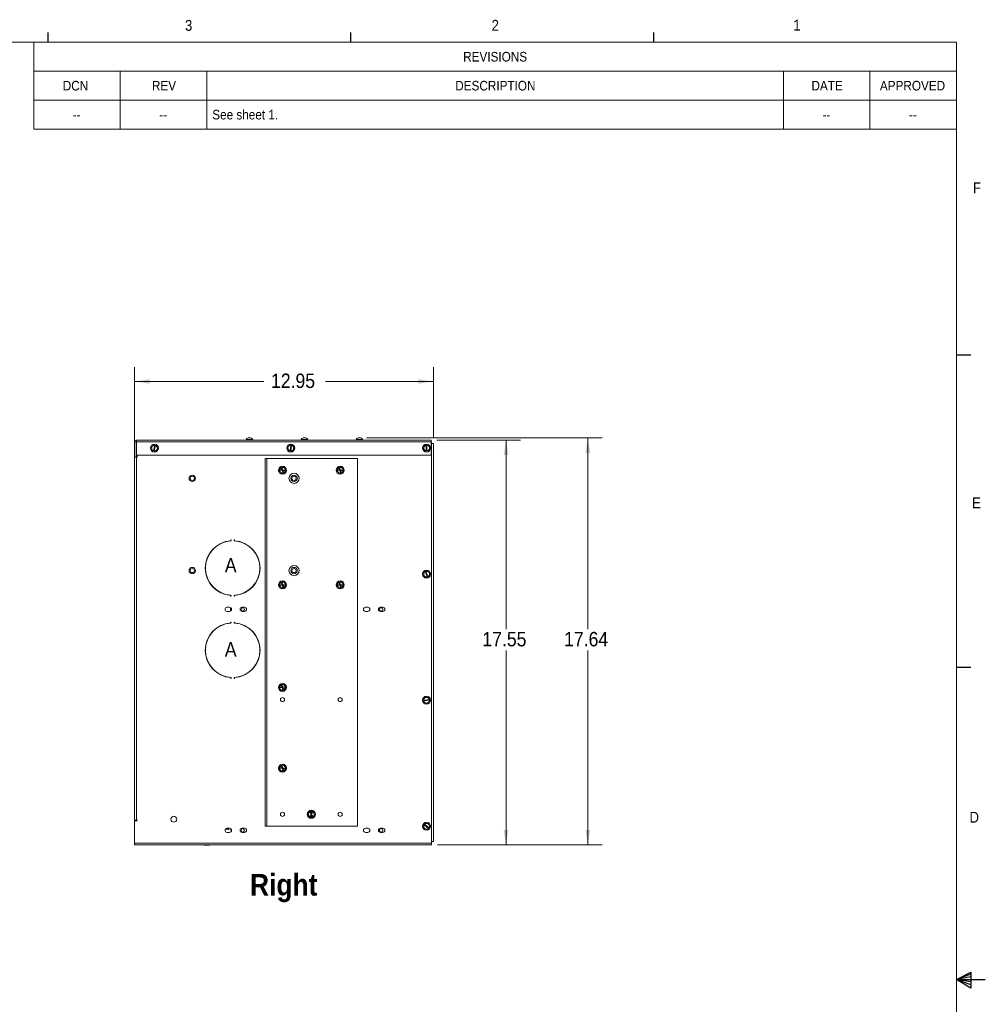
# Paper-space layout '2' of a CAD drawing. Header units: inches. Extents: x 1 to 109, y 1 to 85.
# Tile 66 of 66: x 67 to 109, y 42 to 84. Entities that reach past the tile are written whole.
import ezdxf

# ---------------------------------------------------------------- set-up
doc = ezdxf.new("R2010")
doc.units = ezdxf.units.IN
doc.header["$MEASUREMENT"] = 0
doc.layers.add('FORMAT', color=7, linetype='Continuous')
doc.styles.add('SLDTEXTSTYLE0', font='GOTHIC.TTF', dxfattribs={"width": 0.913})
doc.styles.add('SLDTEXTSTYLE1', font='GOTHICB.TTF', dxfattribs={"width": 0.913})
doc.dimstyles.new('SLDDIMSTYLE0', dxfattribs={"dimtxt": 0.625, "dimasz": 0.65, "dimexe": 0, "dimexo": 0.0625, "dimgap": 0.15625, "dimtad": 0, "dimtih": 1, "dimtoh": 1, "dimrnd": 1e-09, "dimzin": 12, "dimdsep": 46, "dimtxsty": 'SLDTEXTSTYLE0', "dimsah": 1, "dimcen": 0.09, "dimadec": 0, "dimazin": 3, "dimtfac": 1, "dimtofl": 0, "dimtmove": 0, "dimatfit": 3, "dimfxl": 1, "dimfrac": 2, "dimtolj": 1, "dimtzin": 12, "dimarcsym": 0})

# ---------------------------------------------------------------- blocks, each defined once
blk = doc.blocks.new('SW_TABLEANNOTATION_1')
at = {"color": 0, "linetype": 'Continuous', "lineweight": 0, "ltscale": 5}
for p, q in [((0, 0), (0, -3.765)), ((40, 0), (0, 0)), ((40, -3.765), (40, 0)), ((0, -1.255), (40, -1.255)), ((3.75, -1.255), (3.75, -2.51)), ((7.5, -1.255), (7.5, -2.51)), ((32.5, -1.255), (32.5, -2.51)), ((36.25, -1.255), (36.25, -2.51)), ((0, -2.51), (40, -2.51)), ((3.75, -2.51), (3.75, -3.765)), ((7.5, -2.51), (7.5, -3.765)), ((32.5, -2.51), (32.5, -3.765)), ((36.25, -2.51), (36.25, -3.765)), ((0, -3.765), (40, -3.765))]:
    blk.add_line(p, q, dxfattribs=at)
at = {"color": 0, "linetype": 'Continuous', "lineweight": 0, "ltscale": 5, "attachment_point": 1, "style": 'SLDTEXTSTYLE0'}
for s, insert, char_height in [('REVISIONS', (18.617, -0.423), 0.4167), ('DCN', (1.258, -1.678), 0.4167), ('REV', (5.125, -1.678), 0.4167), ('DESCRIPTION', (18.273, -1.678), 0.41667), ('DATE', (33.714, -1.678), 0.4167), ('APPROVED', (36.681, -1.678), 0.4167), (' See sheet 1.', (7.598, -2.933), 0.41667), ('--', (1.691, -2.933), 0.4167), ('--', (5.441, -2.933), 0.4167), ('--', (34.191, -2.933), 0.4167), ('--', (37.941, -2.933), 0.4167)]:
    blk.add_mtext(s, dxfattribs=dict(at, insert=insert, char_height=char_height))
blk = doc.blocks.new('_D_24')
at = {"color": 7, "linetype": 'Continuous', "lineweight": 0, "ltscale": 5}
for p, q in [((85.089, 66.062), (88.713, 66.062)), ((88.088, 66.062), (88.088, 57.858)), ((88.088, 48.512), (88.088, 56.947)), ((85.113, 48.512), (88.713, 48.512))]:
    blk.add_line(p, q, dxfattribs=at)
for points in [[(88.088, 66.062), (87.988, 65.412), (88.188, 65.412)], [(88.088, 48.512), (88.188, 49.162), (87.988, 49.162)]]:
    blk.add_solid(points, dxfattribs=at)
at = {"color": 7, "linetype": 'Continuous', "lineweight": 0, "ltscale": 5, "insert": (87.063, 57.745), "char_height": 0.625, "attachment_point": 1, "style": 'SLDTEXTSTYLE0'}
blk.add_mtext('17.55', dxfattribs=at)
blk = doc.blocks.new('_D_25')
at = {"color": 7, "linetype": 'Continuous', "lineweight": 0, "ltscale": 5}
for p, q in [((82.035, 66.152), (92.257, 66.152)), ((91.632, 66.152), (91.632, 57.858)), ((91.632, 48.512), (91.632, 56.947)), ((85.113, 48.512), (92.257, 48.512))]:
    blk.add_line(p, q, dxfattribs=at)
for points in [[(91.632, 66.152), (91.532, 65.502), (91.732, 65.502)], [(91.632, 48.512), (91.732, 49.162), (91.532, 49.162)]]:
    blk.add_solid(points, dxfattribs=at)
at = {"color": 7, "linetype": 'Continuous', "lineweight": 0, "ltscale": 5, "insert": (90.606, 57.745), "char_height": 0.625, "attachment_point": 1, "style": 'SLDTEXTSTYLE0'}
blk.add_mtext('17.64', dxfattribs=at)
blk = doc.blocks.new('_D_26')
at = {"color": 7, "linetype": 'Continuous', "lineweight": 0, "ltscale": 5}
for p, q in [((71.988, 65.567), (71.988, 69.224)), ((84.937, 66.153), (84.937, 69.224)), ((71.988, 68.599), (77.587, 68.599)), ((84.937, 68.599), (80.263, 68.599))]:
    blk.add_line(p, q, dxfattribs=at)
for points in [[(71.988, 68.599), (72.638, 68.499), (72.638, 68.699)], [(84.937, 68.599), (84.287, 68.699), (84.287, 68.499)]]:
    blk.add_solid(points, dxfattribs=at)
at = {"color": 7, "linetype": 'Continuous', "lineweight": 0, "ltscale": 5, "insert": (77.9, 68.941), "char_height": 0.625, "attachment_point": 1, "style": 'SLDTEXTSTYLE0'}
blk.add_mtext('12.95', dxfattribs=at)

psp = doc.layouts.new('2')

# ---------------------------------------------------------------- linework, layer by layer
at = {"color": 7, "linetype": 'Continuous', "lineweight": 15, "ltscale": 5}
for p, q in [((76.916, 66.152), (77.017, 66.152)), ((79.3, 66.152), (79.401, 66.152)), ((81.684, 66.152), (81.785, 66.152)), ((71.989, 65.982), (72.049, 65.982)), ((71.989, 65.982), (71.989, 65.317)), ((72.049, 65.982), (72.049, 65.317)), ((72.069, 66.062), (84.839, 66.062)), ((72.069, 66.059), (72.069, 66.062)), ((72.069, 65.982), (72.069, 66.059)), ((72.069, 65.402), (72.069, 65.982)), ((72.069, 65.982), (84.839, 65.982)), ((72.727, 65.679), (72.714, 65.727)), ((72.724, 65.765), (72.759, 65.8)), ((72.759, 65.8), (72.794, 65.835)), ((72.864, 65.836), (72.801, 65.596)), ((72.832, 65.845), (72.864, 65.837)), ((72.832, 65.588), (72.894, 65.828)), ((72.864, 65.836), (72.864, 65.837)), ((72.895, 65.829), (72.864, 65.837)), ((72.895, 65.829), (72.894, 65.828)), ((72.955, 65.793), (72.969, 65.745)), ((72.969, 65.745), (72.982, 65.698)), ((76.739, 66.062), (76.739, 66.062)), ((77.195, 66.062), (76.739, 66.062)), ((77.105, 66.079), (76.829, 66.079)), ((77.195, 66.062), (77.195, 66.062)), ((78.64, 65.665), (78.622, 65.71)), ((78.627, 65.749), (78.657, 65.788)), ((78.657, 65.788), (78.687, 65.828)), ((78.724, 65.843), (78.757, 65.838)), ((78.757, 65.837), (78.724, 65.591)), ((78.755, 65.587), (78.788, 65.833)), ((78.757, 65.837), (78.757, 65.838)), ((78.788, 65.834), (78.757, 65.838)), ((78.788, 65.834), (78.788, 65.833)), ((78.853, 65.805), (78.872, 65.759)), ((78.872, 65.759), (78.89, 65.714)), ((79.579, 66.062), (79.123, 66.062)), ((79.123, 66.062), (79.123, 66.062)), ((79.489, 66.079), (79.213, 66.079)), ((79.579, 66.062), (79.579, 66.062)), ((81.963, 66.062), (81.507, 66.062)), ((81.507, 66.062), (81.507, 66.062)), ((81.873, 66.079), (81.597, 66.079)), ((81.963, 66.062), (81.963, 66.062)), ((84.51, 65.73), (84.534, 65.773)), ((84.534, 65.773), (84.558, 65.816)), ((84.592, 65.836), (84.625, 65.837)), ((84.625, 65.836), (84.625, 65.837)), ((84.657, 65.837), (84.625, 65.837)), ((84.625, 65.836), (84.629, 65.588)), ((84.657, 65.837), (84.657, 65.836)), ((84.66, 65.588), (84.657, 65.836)), ((84.725, 65.819), (84.75, 65.776)), ((84.75, 65.776), (84.776, 65.734)), ((84.839, 66.062), (84.839, 65.982)), ((84.839, 66.003), (84.863, 66.003)), ((84.839, 66.002), (84.863, 66.002)), ((84.839, 65.982), (84.839, 65.402)), ((84.863, 66.003), (84.863, 66.002)), ((84.863, 66.002), (84.863, 48.592)), ((84.863, 65.913), (84.94, 65.913)), ((84.94, 65.913), (84.94, 48.663)), ((71.988, 49.582), (71.988, 65.317)), ((71.988, 65.317), (71.989, 65.317)), ((72.049, 65.317), (71.989, 65.317)), ((72.049, 65.317), (72.068, 65.317)), ((72.068, 65.317), (72.068, 49.582)), ((72.098, 65.317), (72.068, 65.317)), ((84.839, 65.402), (72.069, 65.402)), ((72.069, 65.317), (72.069, 65.377)), ((72.069, 65.377), (72.098, 65.377)), ((72.098, 65.317), (72.069, 65.317)), ((72.098, 65.402), (72.098, 65.317)), ((72.74, 65.631), (72.727, 65.679)), ((72.801, 65.595), (72.769, 65.604)), ((72.801, 65.595), (72.801, 65.596)), ((72.801, 65.595), (72.831, 65.587)), ((72.832, 65.588), (72.831, 65.587)), ((72.937, 65.624), (72.902, 65.589)), ((72.972, 65.659), (72.937, 65.624)), ((78.659, 65.619), (78.64, 65.665)), ((78.724, 65.59), (78.69, 65.595)), ((78.724, 65.59), (78.724, 65.591)), ((78.724, 65.59), (78.755, 65.586)), ((78.755, 65.587), (78.755, 65.586)), ((78.855, 65.636), (78.825, 65.597)), ((78.885, 65.675), (78.855, 65.636)), ((84.536, 65.648), (84.51, 65.69)), ((84.561, 65.606), (84.536, 65.648)), ((84.629, 65.587), (84.596, 65.586)), ((84.629, 65.587), (84.629, 65.588)), ((84.629, 65.587), (84.661, 65.587)), ((84.66, 65.588), (84.661, 65.587)), ((84.752, 65.651), (84.728, 65.608)), ((84.776, 65.694), (84.752, 65.651)), ((77.648, 65.262), (77.648, 49.332)), ((77.648, 65.262), (77.723, 65.262)), ((77.723, 65.262), (77.723, 49.332)), ((77.723, 65.262), (81.648, 65.262)), ((78.301, 64.845), (78.346, 64.866)), ((78.336, 64.861), (78.336, 64.862)), ((78.336, 64.861), (78.431, 64.631)), ((78.346, 64.866), (78.391, 64.886)), ((78.365, 64.874), (78.396, 64.886)), ((78.365, 64.874), (78.365, 64.873)), ((78.46, 64.643), (78.365, 64.873)), ((78.43, 64.882), (78.471, 64.854)), ((78.435, 64.881), (78.474, 64.851)), ((80.801, 64.845), (80.846, 64.866)), ((80.836, 64.861), (80.836, 64.862)), ((80.836, 64.861), (80.931, 64.631)), ((80.846, 64.866), (80.891, 64.886)), ((80.865, 64.874), (80.896, 64.886)), ((80.865, 64.874), (80.865, 64.873)), ((80.96, 64.643), (80.865, 64.873)), ((80.93, 64.882), (80.971, 64.854)), ((80.935, 64.881), (80.974, 64.851)), ((81.648, 65.262), (81.648, 49.332)), ((78.268, 64.72), (78.274, 64.768)), ((78.269, 64.715), (78.272, 64.749)), ((78.273, 64.748), (78.272, 64.749)), ((78.273, 64.748), (78.52, 64.725)), ((78.274, 64.768), (78.281, 64.817)), ((78.275, 64.78), (78.276, 64.78)), ((78.523, 64.756), (78.276, 64.78)), ((78.322, 64.653), (78.283, 64.683)), ((78.325, 64.65), (78.285, 64.679)), ((78.361, 64.623), (78.322, 64.653)), ((78.365, 64.622), (78.325, 64.65)), ((78.45, 64.638), (78.405, 64.618)), ((78.431, 64.631), (78.431, 64.631)), ((78.495, 64.659), (78.45, 64.638)), ((78.491, 64.655), (78.46, 64.642)), ((78.46, 64.643), (78.46, 64.642)), ((78.471, 64.854), (78.511, 64.825)), ((78.474, 64.851), (78.513, 64.821)), ((78.522, 64.736), (78.515, 64.687)), ((78.521, 64.724), (78.518, 64.691)), ((78.521, 64.724), (78.52, 64.725)), ((78.528, 64.785), (78.522, 64.736)), ((78.523, 64.756), (78.524, 64.756)), ((80.768, 64.72), (80.774, 64.768)), ((80.769, 64.715), (80.772, 64.749)), ((80.773, 64.748), (80.772, 64.749)), ((80.773, 64.748), (81.02, 64.725)), ((80.774, 64.768), (80.781, 64.817)), ((80.775, 64.78), (80.776, 64.78)), ((81.023, 64.756), (80.776, 64.78)), ((80.822, 64.653), (80.783, 64.683)), ((80.825, 64.65), (80.785, 64.679)), ((80.861, 64.623), (80.822, 64.653)), ((80.865, 64.622), (80.825, 64.65)), ((80.95, 64.638), (80.905, 64.618)), ((80.931, 64.631), (80.931, 64.631)), ((80.995, 64.659), (80.95, 64.638)), ((80.991, 64.655), (80.96, 64.642)), ((80.96, 64.643), (80.96, 64.642)), ((80.971, 64.854), (81.011, 64.825)), ((80.974, 64.851), (81.013, 64.821)), ((81.022, 64.736), (81.015, 64.687)), ((81.021, 64.724), (81.018, 64.691)), ((81.021, 64.724), (81.02, 64.725)), ((81.028, 64.785), (81.022, 64.736)), ((81.023, 64.756), (81.024, 64.756)), ((76.17, 61.731), (76.163, 61.731)), ((76.163, 61.731), (76.163, 61.707)), ((76.17, 61.707), (76.17, 61.731)), ((76.313, 61.731), (76.306, 61.731)), ((76.306, 61.731), (76.306, 61.707)), ((76.313, 61.707), (76.313, 61.731)), ((84.511, 60.221), (84.52, 60.27)), ((84.52, 60.27), (84.528, 60.319)), ((84.563, 60.153), (84.525, 60.184)), ((84.553, 60.349), (84.585, 60.361)), ((84.614, 60.372), (84.585, 60.361)), ((84.585, 60.36), (84.585, 60.361)), ((84.585, 60.36), (84.672, 60.127)), ((84.614, 60.372), (84.614, 60.371)), ((84.701, 60.138), (84.614, 60.371)), ((84.685, 60.377), (84.723, 60.345)), ((84.723, 60.345), (84.761, 60.314)), ((84.766, 60.228), (84.758, 60.18)), ((84.774, 60.277), (84.766, 60.228)), ((75.175, 59.999), (75.167, 59.999)), ((75.254, 59.86), (75.254, 59.847)), ((78.268, 59.75), (78.274, 59.798)), ((78.269, 59.745), (78.272, 59.779)), ((78.273, 59.778), (78.272, 59.779)), ((78.273, 59.778), (78.52, 59.755)), ((78.274, 59.798), (78.281, 59.847)), ((78.275, 59.81), (78.276, 59.81)), ((78.523, 59.786), (78.276, 59.81)), ((78.301, 59.875), (78.346, 59.896)), ((78.336, 59.891), (78.336, 59.892)), ((78.336, 59.891), (78.431, 59.661)), ((78.346, 59.896), (78.391, 59.916)), ((78.365, 59.904), (78.396, 59.916)), ((78.365, 59.904), (78.365, 59.903)), ((78.46, 59.673), (78.365, 59.903)), ((78.43, 59.912), (78.471, 59.884)), ((78.435, 59.911), (78.474, 59.881)), ((78.471, 59.884), (78.511, 59.855)), ((78.474, 59.881), (78.513, 59.851)), ((78.522, 59.766), (78.515, 59.717)), ((78.521, 59.754), (78.518, 59.721)), ((78.521, 59.754), (78.52, 59.755)), ((78.528, 59.815), (78.522, 59.766)), ((78.523, 59.786), (78.524, 59.786)), ((80.768, 59.75), (80.774, 59.798)), ((80.769, 59.745), (80.772, 59.779)), ((80.773, 59.778), (80.772, 59.779)), ((80.773, 59.778), (81.02, 59.755)), ((80.774, 59.798), (80.781, 59.847)), ((80.775, 59.81), (80.776, 59.81)), ((81.023, 59.786), (80.776, 59.81)), ((80.801, 59.875), (80.846, 59.896)), ((80.836, 59.891), (80.836, 59.892)), ((80.836, 59.891), (80.931, 59.661)), ((80.846, 59.896), (80.891, 59.916)), ((80.865, 59.904), (80.896, 59.916)), ((80.865, 59.904), (80.865, 59.903)), ((80.96, 59.673), (80.865, 59.903)), ((80.93, 59.912), (80.971, 59.884)), ((80.935, 59.911), (80.974, 59.881)), ((80.971, 59.884), (81.011, 59.855)), ((80.974, 59.881), (81.013, 59.851)), ((81.022, 59.766), (81.015, 59.717)), ((81.021, 59.754), (81.018, 59.721)), ((81.021, 59.754), (81.02, 59.755)), ((81.028, 59.815), (81.022, 59.766)), ((81.023, 59.786), (81.024, 59.786)), ((84.601, 60.121), (84.563, 60.153)), ((84.672, 60.126), (84.64, 60.115)), ((84.672, 60.126), (84.701, 60.137)), ((84.672, 60.126), (84.672, 60.127)), ((84.701, 60.138), (84.701, 60.137)), ((76.163, 59.318), (76.163, 59.294)), ((76.17, 59.294), (76.17, 59.318)), ((76.306, 59.318), (76.306, 59.294)), ((76.313, 59.294), (76.313, 59.318)), ((78.322, 59.683), (78.283, 59.713)), ((78.325, 59.68), (78.285, 59.709)), ((78.361, 59.653), (78.322, 59.683)), ((78.365, 59.652), (78.325, 59.68)), ((78.45, 59.668), (78.405, 59.648)), ((78.431, 59.661), (78.431, 59.661)), ((78.495, 59.689), (78.45, 59.668)), ((78.491, 59.685), (78.46, 59.672)), ((78.46, 59.673), (78.46, 59.672)), ((80.822, 59.683), (80.783, 59.713)), ((80.825, 59.68), (80.785, 59.709)), ((80.861, 59.653), (80.822, 59.683)), ((80.865, 59.652), (80.825, 59.68)), ((80.95, 59.668), (80.905, 59.648)), ((80.931, 59.661), (80.931, 59.661)), ((80.995, 59.689), (80.95, 59.668)), ((80.991, 59.685), (80.96, 59.672)), ((80.96, 59.673), (80.96, 59.672)), ((76.163, 59.294), (76.17, 59.294)), ((76.306, 59.294), (76.313, 59.294)), ((76.098, 58.811), (75.998, 58.811)), ((75.998, 58.631), (76.098, 58.631)), ((76.145, 58.798), (76.145, 58.645)), ((76.175, 58.676), (76.175, 58.767)), ((76.748, 58.811), (76.648, 58.811)), ((76.648, 58.631), (76.748, 58.631)), ((82.098, 58.811), (81.998, 58.811)), ((81.998, 58.631), (82.098, 58.631)), ((82.748, 58.811), (82.648, 58.811)), ((82.648, 58.631), (82.748, 58.631)), ((75.77, 58.036), (75.77, 58.044)), ((76.145, 58.136), (76.145, 58.129)), ((76.17, 58.171), (76.163, 58.171)), ((76.163, 58.171), (76.163, 58.147)), ((76.17, 58.147), (76.17, 58.171)), ((76.313, 58.171), (76.306, 58.171)), ((76.306, 58.171), (76.306, 58.147)), ((76.313, 58.147), (76.313, 58.171)), ((75.475, 57.853), (75.475, 57.862)), ((75.505, 57.878), (75.505, 57.887)), ((75.41, 56.101), (75.41, 56.111)), ((75.566, 55.973), (75.566, 55.982)), ((76.163, 55.758), (76.163, 55.734)), ((76.163, 55.734), (76.17, 55.734)), ((76.17, 55.734), (76.17, 55.758)), ((76.306, 55.758), (76.306, 55.734)), ((76.306, 55.734), (76.313, 55.734)), ((76.313, 55.734), (76.313, 55.758)), ((78.346, 55.456), (78.391, 55.476)), ((78.365, 55.464), (78.396, 55.476)), ((78.43, 55.472), (78.471, 55.444)), ((78.435, 55.471), (78.474, 55.441)), ((78.268, 55.31), (78.274, 55.358)), ((78.269, 55.305), (78.272, 55.339)), ((78.273, 55.338), (78.272, 55.339)), ((78.273, 55.338), (78.52, 55.315)), ((78.274, 55.358), (78.281, 55.407)), ((78.275, 55.37), (78.276, 55.37)), ((78.523, 55.346), (78.276, 55.37)), ((78.322, 55.243), (78.283, 55.273)), ((78.325, 55.24), (78.285, 55.269)), ((78.301, 55.435), (78.346, 55.456)), ((78.361, 55.213), (78.322, 55.243)), ((78.365, 55.212), (78.325, 55.24)), ((78.336, 55.451), (78.336, 55.452)), ((78.336, 55.451), (78.431, 55.221)), ((78.365, 55.464), (78.365, 55.463)), ((78.46, 55.233), (78.365, 55.463)), ((78.45, 55.228), (78.405, 55.208)), ((78.431, 55.221), (78.431, 55.221)), ((78.495, 55.249), (78.45, 55.228)), ((78.491, 55.245), (78.46, 55.232)), ((78.46, 55.233), (78.46, 55.232)), ((78.471, 55.444), (78.511, 55.415)), ((78.474, 55.441), (78.513, 55.411)), ((78.522, 55.326), (78.515, 55.277)), ((78.521, 55.314), (78.518, 55.281)), ((78.521, 55.314), (78.52, 55.315)), ((78.528, 55.375), (78.522, 55.326)), ((78.523, 55.346), (78.524, 55.346)), ((84.517, 54.787), (84.518, 54.787)), ((84.517, 54.787), (84.521, 54.756)), ((84.764, 54.816), (84.518, 54.787)), ((84.525, 54.723), (84.521, 54.756)), ((84.522, 54.756), (84.521, 54.756)), ((84.522, 54.756), (84.768, 54.785)), ((84.529, 54.857), (84.568, 54.886)), ((84.593, 54.671), (84.548, 54.691)), ((84.568, 54.886), (84.608, 54.916)), ((84.639, 54.652), (84.593, 54.671)), ((84.647, 54.92), (84.693, 54.901)), ((84.718, 54.686), (84.678, 54.656)), ((84.693, 54.901), (84.738, 54.881)), ((84.757, 54.715), (84.718, 54.686)), ((84.764, 54.816), (84.765, 54.816)), ((84.769, 54.785), (84.765, 54.816)), ((84.769, 54.785), (84.768, 54.785)), ((84.769, 54.785), (84.773, 54.751)), ((78.268, 51.81), (78.274, 51.858)), ((78.269, 51.805), (78.272, 51.839)), ((78.273, 51.838), (78.272, 51.839)), ((78.273, 51.838), (78.52, 51.815)), ((78.274, 51.858), (78.281, 51.907)), ((78.275, 51.87), (78.276, 51.87)), ((78.523, 51.846), (78.276, 51.87)), ((78.322, 51.743), (78.283, 51.773)), ((78.325, 51.74), (78.285, 51.769)), ((78.301, 51.935), (78.346, 51.956)), ((78.361, 51.713), (78.322, 51.743)), ((78.365, 51.712), (78.325, 51.74)), ((78.336, 51.951), (78.336, 51.952)), ((78.336, 51.951), (78.431, 51.721)), ((78.346, 51.956), (78.391, 51.976)), ((78.365, 51.964), (78.396, 51.976)), ((78.365, 51.964), (78.365, 51.963)), ((78.46, 51.733), (78.365, 51.963)), ((78.45, 51.728), (78.405, 51.708)), ((78.43, 51.972), (78.471, 51.944)), ((78.431, 51.721), (78.431, 51.721)), ((78.435, 51.971), (78.474, 51.941)), ((78.495, 51.749), (78.45, 51.728)), ((78.491, 51.745), (78.46, 51.732)), ((78.46, 51.733), (78.46, 51.732)), ((78.471, 51.944), (78.511, 51.915)), ((78.474, 51.941), (78.513, 51.911)), ((78.522, 51.826), (78.515, 51.777)), ((78.521, 51.814), (78.518, 51.781)), ((78.521, 51.814), (78.52, 51.815)), ((78.528, 51.875), (78.522, 51.826)), ((78.523, 51.846), (78.524, 51.846)), ((79.524, 49.895), (79.559, 49.93)), ((79.559, 49.93), (79.594, 49.965)), ((79.586, 49.951), (79.586, 49.952)), ((79.586, 49.951), (79.681, 49.721)), ((79.664, 49.966), (79.601, 49.726)), ((79.615, 49.964), (79.646, 49.976)), ((79.615, 49.964), (79.615, 49.963)), ((79.71, 49.733), (79.615, 49.963)), ((79.632, 49.975), (79.664, 49.967)), ((79.632, 49.718), (79.694, 49.958)), ((79.664, 49.966), (79.664, 49.967)), ((79.685, 49.971), (79.724, 49.941)), ((79.695, 49.959), (79.694, 49.958)), ((79.724, 49.941), (79.763, 49.911)), ((79.755, 49.923), (79.769, 49.875)), ((72.068, 49.582), (71.988, 49.582)), ((71.988, 48.592), (71.988, 49.552)), ((71.988, 49.552), (72.078, 49.552)), ((72.098, 49.582), (72.068, 49.582)), ((72.098, 49.572), (72.068, 49.572)), ((72.078, 49.552), (72.078, 49.552)), ((72.098, 49.552), (72.078, 49.552)), ((72.098, 49.582), (72.098, 49.552)), ((79.527, 49.809), (79.514, 49.857)), ((79.518, 49.81), (79.524, 49.858)), ((79.524, 49.858), (79.531, 49.907)), ((79.54, 49.761), (79.527, 49.809)), ((79.572, 49.743), (79.533, 49.773)), ((79.601, 49.725), (79.569, 49.734)), ((79.611, 49.713), (79.572, 49.743)), ((79.601, 49.725), (79.601, 49.726)), ((79.632, 49.718), (79.631, 49.717)), ((79.681, 49.721), (79.681, 49.721)), ((79.737, 49.754), (79.702, 49.719)), ((79.741, 49.745), (79.71, 49.732)), ((79.71, 49.733), (79.71, 49.732)), ((79.772, 49.789), (79.737, 49.754)), ((79.772, 49.826), (79.765, 49.777)), ((79.769, 49.875), (79.782, 49.828)), ((79.778, 49.875), (79.772, 49.826)), ((76.098, 49.236), (75.998, 49.236)), ((76.068, 49.181), (76.068, 49.164)), ((76.068, 49.164), (76.075, 49.164)), ((76.075, 49.164), (76.075, 49.181)), ((76.161, 49.181), (76.161, 49.164)), ((76.161, 49.164), (76.168, 49.164)), ((76.168, 49.164), (76.168, 49.181)), ((76.175, 49.101), (76.175, 49.192)), ((76.748, 49.236), (76.648, 49.236)), ((77.648, 49.332), (77.723, 49.332)), ((77.723, 49.332), (81.648, 49.332)), ((82.098, 49.236), (81.998, 49.236)), ((82.748, 49.236), (82.648, 49.236)), ((84.526, 49.279), (84.509, 49.325)), ((84.515, 49.364), (84.537, 49.39)), ((84.543, 49.233), (84.526, 49.279)), ((84.556, 49.415), (84.537, 49.39)), ((84.537, 49.39), (84.537, 49.39)), ((84.537, 49.39), (84.729, 49.232)), ((84.556, 49.415), (84.557, 49.414)), ((84.749, 49.256), (84.557, 49.414)), ((84.622, 49.2), (84.574, 49.208)), ((84.615, 49.454), (84.664, 49.446)), ((84.671, 49.192), (84.622, 49.2)), ((84.664, 49.446), (84.712, 49.438)), ((84.73, 49.232), (84.708, 49.205)), ((84.73, 49.232), (84.729, 49.232)), ((84.73, 49.232), (84.749, 49.256)), ((84.743, 49.413), (84.76, 49.367)), ((84.749, 49.256), (84.749, 49.256)), ((84.76, 49.367), (84.777, 49.321)), ((75.998, 49.056), (76.098, 49.056)), ((76.648, 49.056), (76.748, 49.056)), ((81.998, 49.056), (82.098, 49.056)), ((82.648, 49.056), (82.748, 49.056)), ((84.94, 48.663), (84.863, 48.663)), ((71.988, 48.592), (84.863, 48.592)), ((71.988, 48.512), (71.988, 48.592)), ((71.988, 48.512), (72.068, 48.512)), ((84.863, 48.512), (72.068, 48.512)), ((74.994, 48.512), (74.994, 48.51)), ((75.113, 48.51), (74.994, 48.51)), ((75.231, 48.51), (75.113, 48.51)), ((75.231, 48.51), (75.231, 48.512)), ((84.863, 48.592), (84.863, 48.512))]:
    psp.add_line(p, q, dxfattribs=at)
at = {"color": 8, "linetype": 'Continuous', "lineweight": 15, "ltscale": 5}
for p, q in [((75.535, 57.91), (75.535, 57.901)), ((72.068, 49.552), (72.068, 49.572))]:
    psp.add_line(p, q, dxfattribs=at)
at = {"color": 7, "linetype": 'Continuous', "lineweight": 15, "ltscale": 5, "flags": 128}
for points in [[(72.069, 65.317), (72.053, 65.319), (72.049, 65.32)], [(75.929, 49.205), (75.975, 49.198), (76.058, 49.191)], [(76.059, 49.198), (75.976, 49.205), (75.935, 49.211)]]:
    psp.add_lwpolyline(points, dxfattribs=at)
at = {"color": 7, "linetype": 'Continuous', "lineweight": 15, "ltscale": 25}
for centre, radius in [((72.848, 65.712), 0.174), ((78.756, 65.712), 0.174), ((84.643, 65.712), 0.174), ((78.398, 64.752), 0.174), ((80.898, 64.752), 0.174), ((74.488, 64.402), 0.14), ((74.488, 64.402), 0.0885), ((78.898, 64.402), 0.22), ((78.898, 64.402), 0.14), ((78.898, 64.402), 0.0885), ((78.898, 60.402), 0.22), ((74.488, 60.402), 0.14), ((74.488, 60.402), 0.0885), ((78.898, 60.402), 0.14), ((78.898, 60.402), 0.0885), ((84.643, 60.249), 0.174), ((78.398, 59.782), 0.174), ((80.898, 59.782), 0.174), ((76.675, 58.722), 0.0738), ((82.675, 58.722), 0.0738), ((78.398, 55.342), 0.174), ((78.398, 54.812), 0.0885), ((80.898, 54.812), 0.0885), ((84.643, 54.786), 0.174), ((78.398, 51.842), 0.174), ((78.398, 49.842), 0.0885), ((79.648, 49.842), 0.174), ((80.898, 49.842), 0.0885), ((73.688, 49.627), 0.128), ((84.643, 49.323), 0.174), ((76.675, 49.147), 0.0738), ((82.675, 49.147), 0.0738)]:
    psp.add_circle(centre, radius, dxfattribs=at)
for centre, radius, start, end in [((76.916, 66.063), 0.0888, 90, 169.908), ((77.017, 66.063), 0.0888, 10.092, 90), ((79.3, 66.063), 0.0888, 90, 169.908), ((79.401, 66.063), 0.0888, 10.092, 90), ((81.684, 66.063), 0.0888, 90, 169.908), ((81.785, 66.063), 0.0888, 10.092, 90), ((72.069, 65.982), 0.0798, 90, 180), ((72.069, 65.982), 0.02, 90, 180), ((72.848, 65.712), 0.134, 156.8989, 173.7897), ((72.848, 65.712), 0.125, 135.3443, 195.3443), ((72.848, 65.712), 0.125, 82.5251, 135.3443), ((72.848, 65.712), 0.134, 96.8989, 113.7897), ((72.848, 65.712), 0.125, 15.3443, 68.1636), ((72.848, 65.712), 0.134, 36.8989, 53.7897), ((72.848, 65.712), 0.125, 315.3443, 15.3443), ((76.809, 66.082), 0.0202, 270, 349.908), ((77.125, 66.082), 0.0202, 190.092, 270), ((78.756, 65.712), 0.134, 163.861, 180.7518), ((78.756, 65.712), 0.125, 142.3064, 202.3064), ((78.756, 65.712), 0.125, 89.4872, 142.3064), ((78.756, 65.712), 0.134, 103.861, 120.7518), ((78.756, 65.712), 0.125, 22.3064, 75.1257), ((78.756, 65.712), 0.134, 43.861, 60.7518), ((78.756, 65.712), 0.125, 322.3064, 22.3064), ((78.756, 65.712), 0.134, 343.861, 0.7518), ((79.193, 66.082), 0.0202, 270, 349.908), ((79.509, 66.082), 0.0202, 190.092, 270), ((81.577, 66.082), 0.0202, 270, 349.908), ((81.893, 66.082), 0.0202, 190.092, 270), ((84.643, 65.712), 0.134, 172.434, 189.3248), ((84.643, 65.712), 0.125, 150.8794, 210.8794), ((84.643, 65.712), 0.125, 98.0601, 150.8794), ((84.643, 65.712), 0.134, 112.434, 129.3248), ((84.643, 65.712), 0.125, 30.8794, 83.6986), ((84.643, 65.712), 0.134, 52.434, 69.3248), ((84.643, 65.712), 0.125, 330.8794, 30.8794), ((84.643, 65.712), 0.134, 352.434, 9.3248), ((72.069, 65.397), 0.02, 180, 270), ((72.848, 65.712), 0.125, 195.3443, 248.1636), ((72.848, 65.712), 0.134, 216.8989, 233.7897), ((72.848, 65.712), 0.125, 262.5251, 315.3443), ((72.848, 65.712), 0.134, 276.8989, 293.7897), ((72.848, 65.712), 0.134, 336.8989, 353.7897), ((78.756, 65.712), 0.125, 202.3064, 255.1257), ((78.756, 65.712), 0.134, 223.861, 240.7518), ((78.756, 65.712), 0.125, 269.4872, 322.3064), ((78.756, 65.712), 0.134, 283.861, 300.7518), ((84.643, 65.712), 0.125, 210.8794, 263.6986), ((84.643, 65.712), 0.134, 232.434, 249.3248), ((84.643, 65.712), 0.125, 278.0601, 330.8794), ((84.643, 65.712), 0.134, 292.434, 309.3248), ((78.398, 64.752), 0.125, 119.629, 172.4483), ((78.398, 64.752), 0.125, 114.4585, 167.2777), ((78.398, 64.752), 0.125, 54.4585, 114.4585), ((78.398, 64.752), 0.125, 52.4483, 105.2675), ((78.398, 64.752), 0.134, 76.0131, 92.9039), ((78.398, 64.752), 0.134, 74.0029, 90.8937), ((80.898, 64.752), 0.125, 119.629, 172.4483), ((80.898, 64.752), 0.125, 114.4585, 167.2777), ((80.898, 64.752), 0.125, 54.4585, 114.4585), ((80.898, 64.752), 0.125, 52.4483, 105.2675), ((80.898, 64.752), 0.134, 76.0131, 92.9039), ((80.898, 64.752), 0.134, 74.0029, 90.8937), ((78.398, 64.752), 0.134, 194.0029, 210.8937), ((78.398, 64.752), 0.134, 196.0131, 212.9039), ((78.398, 64.752), 0.125, 172.4483, 232.4483), ((78.398, 64.752), 0.125, 181.6392, 234.4585), ((78.398, 64.752), 0.134, 136.0131, 152.9039), ((78.398, 64.752), 0.134, 134.0029, 150.8937), ((78.398, 64.752), 0.125, 232.4483, 285.2675), ((78.398, 64.752), 0.125, 234.4585, 294.4585), ((78.398, 64.752), 0.134, 254.0029, 270.8937), ((78.398, 64.752), 0.134, 256.0131, 272.9039), ((78.398, 64.752), 0.125, 294.4585, 347.2777), ((78.398, 64.752), 0.125, 299.629, 352.4483), ((78.398, 64.752), 0.125, 1.6392, 54.4585), ((78.398, 64.752), 0.125, 352.4483, 52.4483), ((78.398, 64.752), 0.134, 314.0029, 330.8937), ((78.398, 64.752), 0.134, 316.0131, 332.9039), ((78.398, 64.752), 0.134, 16.0131, 32.9039), ((78.398, 64.752), 0.134, 14.0029, 30.8937), ((80.898, 64.752), 0.134, 194.0029, 210.8937), ((80.898, 64.752), 0.134, 196.0131, 212.9039), ((80.898, 64.752), 0.125, 172.4483, 232.4483), ((80.898, 64.752), 0.125, 181.6392, 234.4585), ((80.898, 64.752), 0.134, 136.0131, 152.9039), ((80.898, 64.752), 0.134, 134.0029, 150.8937), ((80.898, 64.752), 0.125, 232.4483, 285.2675), ((80.898, 64.752), 0.125, 234.4585, 294.4585), ((80.898, 64.752), 0.134, 254.0029, 270.8937), ((80.898, 64.752), 0.134, 256.0131, 272.9039), ((80.898, 64.752), 0.125, 294.4585, 347.2777), ((80.898, 64.752), 0.125, 299.629, 352.4483), ((80.898, 64.752), 0.125, 1.6392, 54.4585), ((80.898, 64.752), 0.125, 352.4483, 52.4483), ((80.898, 64.752), 0.134, 314.0029, 330.8937), ((80.898, 64.752), 0.134, 316.0131, 332.9039), ((80.898, 64.752), 0.134, 16.0131, 32.9039), ((80.898, 64.752), 0.134, 14.0029, 30.8937), ((76.238, 60.512), 1.188, 94.0703, 265.9297), ((76.238, 60.512), 1.181, 94.0703, 265.9297), ((76.153, 61.707), 0.01, 274.0703, 0), ((76.153, 61.707), 0.017, 274.0703, 0), ((76.323, 61.707), 0.017, 180, 265.9297), ((76.323, 61.707), 0.01, 180, 265.9297), ((76.238, 60.512), 1.188, 274.0703, 85.9297), ((76.238, 60.512), 1.181, 274.0703, 85.9297), ((84.643, 60.249), 0.134, 191.9702, 208.8609), ((84.643, 60.249), 0.125, 170.4155, 230.4155), ((84.643, 60.249), 0.125, 117.5963, 170.4155), ((84.643, 60.249), 0.134, 131.9702, 148.8609), ((84.643, 60.249), 0.125, 50.4155, 103.2348), ((84.643, 60.249), 0.134, 71.9702, 88.8609), ((84.643, 60.249), 0.125, 297.5963, 350.4155), ((84.643, 60.249), 0.125, 350.4155, 50.4155), ((84.643, 60.249), 0.134, 311.9702, 328.8609), ((84.643, 60.249), 0.134, 11.9702, 28.8609), ((78.398, 59.782), 0.134, 194.0029, 210.8937), ((78.398, 59.782), 0.134, 196.0131, 212.9039), ((78.398, 59.782), 0.125, 172.4483, 232.4483), ((78.398, 59.782), 0.125, 181.6392, 234.4585), ((78.398, 59.782), 0.125, 119.629, 172.4483), ((78.398, 59.782), 0.125, 114.4585, 167.2777), ((78.398, 59.782), 0.134, 136.0131, 152.9039), ((78.398, 59.782), 0.134, 134.0029, 150.8937), ((78.398, 59.782), 0.125, 54.4585, 114.4585), ((78.398, 59.782), 0.125, 52.4483, 105.2675), ((78.398, 59.782), 0.134, 76.0131, 92.9039), ((78.398, 59.782), 0.134, 74.0029, 90.8937), ((78.398, 59.782), 0.125, 294.4585, 347.2777), ((78.398, 59.782), 0.125, 299.629, 352.4483), ((78.398, 59.782), 0.125, 1.6392, 54.4585), ((78.398, 59.782), 0.125, 352.4483, 52.4483), ((78.398, 59.782), 0.134, 16.0131, 32.9039), ((78.398, 59.782), 0.134, 14.0029, 30.8937), ((80.898, 59.782), 0.134, 194.0029, 210.8937), ((80.898, 59.782), 0.134, 196.0131, 212.9039), ((80.898, 59.782), 0.125, 172.4483, 232.4483), ((80.898, 59.782), 0.125, 181.6392, 234.4585), ((80.898, 59.782), 0.125, 119.629, 172.4483), ((80.898, 59.782), 0.125, 114.4585, 167.2777), ((80.898, 59.782), 0.134, 136.0131, 152.9039), ((80.898, 59.782), 0.134, 134.0029, 150.8937), ((80.898, 59.782), 0.125, 54.4585, 114.4585), ((80.898, 59.782), 0.125, 52.4483, 105.2675), ((80.898, 59.782), 0.134, 76.0131, 92.9039), ((80.898, 59.782), 0.134, 74.0029, 90.8937), ((80.898, 59.782), 0.125, 294.4585, 347.2777), ((80.898, 59.782), 0.125, 299.629, 352.4483), ((80.898, 59.782), 0.125, 1.6392, 54.4585), ((80.898, 59.782), 0.125, 352.4483, 52.4483), ((80.898, 59.782), 0.134, 16.0131, 32.9039), ((80.898, 59.782), 0.134, 14.0029, 30.8937), ((84.643, 60.249), 0.125, 230.4155, 283.2348), ((84.643, 60.249), 0.134, 251.9702, 268.8609), ((76.153, 59.318), 0.017, 0, 85.9297), ((76.153, 59.318), 0.01, 0, 85.9297), ((76.323, 59.318), 0.017, 94.0703, 180), ((76.323, 59.318), 0.01, 94.0703, 180), ((78.398, 59.782), 0.125, 232.4483, 285.2675), ((78.398, 59.782), 0.125, 234.4585, 294.4585), ((78.398, 59.782), 0.134, 254.0029, 270.8937), ((78.398, 59.782), 0.134, 256.0131, 272.9039), ((78.398, 59.782), 0.134, 314.0029, 330.8937), ((78.398, 59.782), 0.134, 316.0131, 332.9039), ((80.898, 59.782), 0.125, 232.4483, 285.2675), ((80.898, 59.782), 0.125, 234.4585, 294.4585), ((80.898, 59.782), 0.134, 254.0029, 270.8937), ((80.898, 59.782), 0.134, 256.0131, 272.9039), ((80.898, 59.782), 0.134, 314.0029, 330.8937), ((80.898, 59.782), 0.134, 316.0131, 332.9039), ((75.998, 58.721), 0.09, 90, 270), ((76.098, 58.721), 0.09, 270, 90), ((76.648, 58.721), 0.09, 90, 270), ((76.748, 58.721), 0.09, 270, 90), ((81.998, 58.721), 0.09, 90, 270), ((82.098, 58.721), 0.09, 270, 90), ((82.648, 58.721), 0.09, 90, 270), ((82.748, 58.721), 0.09, 270, 90), ((76.238, 56.952), 1.188, 94.0703, 265.9297), ((76.238, 56.952), 1.181, 94.0703, 265.9297), ((76.153, 58.147), 0.01, 274.0703, 0), ((76.153, 58.147), 0.017, 274.0703, 0), ((76.323, 58.147), 0.017, 180, 265.9297), ((76.323, 58.147), 0.01, 180, 265.9297), ((76.238, 56.952), 1.188, 274.0703, 85.9297), ((76.238, 56.952), 1.181, 274.0703, 85.9297), ((76.153, 55.758), 0.017, 0, 85.9297), ((76.153, 55.758), 0.01, 0, 85.9297), ((76.323, 55.758), 0.017, 94.0703, 180), ((76.323, 55.758), 0.01, 94.0703, 180), ((78.398, 55.342), 0.134, 76.0131, 92.9039), ((78.398, 55.342), 0.134, 74.0029, 90.8937), ((78.398, 55.342), 0.134, 194.0029, 210.8937), ((78.398, 55.342), 0.134, 196.0131, 212.9039), ((78.398, 55.342), 0.125, 172.4483, 232.4483), ((78.398, 55.342), 0.125, 181.6392, 234.4585), ((78.398, 55.342), 0.125, 119.629, 172.4483), ((78.398, 55.342), 0.125, 114.4585, 167.2777), ((78.398, 55.342), 0.134, 136.0131, 152.9039), ((78.398, 55.342), 0.134, 134.0029, 150.8937), ((78.398, 55.342), 0.125, 232.4483, 285.2675), ((78.398, 55.342), 0.125, 234.4585, 294.4585), ((78.398, 55.342), 0.125, 54.4585, 114.4585), ((78.398, 55.342), 0.134, 254.0029, 270.8937), ((78.398, 55.342), 0.125, 52.4483, 105.2675), ((78.398, 55.342), 0.134, 256.0131, 272.9039), ((78.398, 55.342), 0.125, 294.4585, 347.2777), ((78.398, 55.342), 0.125, 299.629, 352.4483), ((78.398, 55.342), 0.125, 1.6392, 54.4585), ((78.398, 55.342), 0.125, 352.4483, 52.4483), ((78.398, 55.342), 0.134, 314.0029, 330.8937), ((78.398, 55.342), 0.134, 316.0131, 332.9039), ((78.398, 55.342), 0.134, 16.0131, 32.9039), ((78.398, 55.342), 0.134, 14.0029, 30.8937), ((84.643, 54.786), 0.134, 148.2054, 165.0962), ((84.643, 54.786), 0.125, 126.6508, 179.4701), ((84.643, 54.786), 0.125, 193.8316, 246.6508), ((84.643, 54.786), 0.134, 208.2054, 225.0962), ((84.643, 54.786), 0.125, 66.6508, 126.6508), ((84.643, 54.786), 0.125, 246.6508, 306.6508), ((84.643, 54.786), 0.134, 88.2054, 105.0962), ((84.643, 54.786), 0.134, 268.2054, 285.0962), ((84.643, 54.786), 0.125, 13.8316, 66.6508), ((84.643, 54.786), 0.125, 306.6508, 359.4701), ((84.643, 54.786), 0.134, 28.2054, 45.0962), ((84.643, 54.786), 0.134, 328.2054, 345.0962), ((78.398, 51.842), 0.134, 194.0029, 210.8937), ((78.398, 51.842), 0.134, 196.0131, 212.9039), ((78.398, 51.842), 0.125, 172.4483, 232.4483), ((78.398, 51.842), 0.125, 181.6392, 234.4585), ((78.398, 51.842), 0.125, 119.629, 172.4483), ((78.398, 51.842), 0.125, 114.4585, 167.2777), ((78.398, 51.842), 0.134, 136.0131, 152.9039), ((78.398, 51.842), 0.134, 134.0029, 150.8937), ((78.398, 51.842), 0.125, 232.4483, 285.2675), ((78.398, 51.842), 0.125, 234.4585, 294.4585), ((78.398, 51.842), 0.125, 54.4585, 114.4585), ((78.398, 51.842), 0.134, 254.0029, 270.8937), ((78.398, 51.842), 0.125, 52.4483, 105.2675), ((78.398, 51.842), 0.134, 256.0131, 272.9039), ((78.398, 51.842), 0.134, 76.0131, 92.9039), ((78.398, 51.842), 0.134, 74.0029, 90.8937), ((78.398, 51.842), 0.125, 294.4585, 347.2777), ((78.398, 51.842), 0.125, 299.629, 352.4483), ((78.398, 51.842), 0.125, 1.6392, 54.4585), ((78.398, 51.842), 0.125, 352.4483, 52.4483), ((78.398, 51.842), 0.134, 314.0029, 330.8937), ((78.398, 51.842), 0.134, 316.0131, 332.9039), ((78.398, 51.842), 0.134, 16.0131, 32.9039), ((78.398, 51.842), 0.134, 14.0029, 30.8937), ((79.648, 49.842), 0.125, 135.3443, 195.3443), ((79.648, 49.842), 0.125, 119.629, 172.4483), ((79.648, 49.842), 0.134, 134.0029, 150.8937), ((79.648, 49.842), 0.125, 82.5251, 135.3443), ((79.648, 49.842), 0.134, 96.8989, 113.7897), ((79.648, 49.842), 0.125, 52.4483, 105.2675), ((79.648, 49.842), 0.134, 74.0029, 90.8937), ((79.648, 49.842), 0.125, 15.3443, 68.1636), ((79.648, 49.842), 0.125, 352.4483, 52.4483), ((79.648, 49.842), 0.134, 36.8989, 53.7897), ((72.068, 49.492), 0.0798, 90, 131.2465), ((79.648, 49.842), 0.134, 156.8989, 173.7897), ((79.648, 49.842), 0.134, 194.0029, 210.8937), ((79.648, 49.842), 0.125, 172.4483, 232.4483), ((79.648, 49.842), 0.125, 195.3443, 248.1636), ((79.648, 49.842), 0.134, 216.8989, 233.7897), ((79.648, 49.842), 0.125, 232.4483, 285.2675), ((79.648, 49.842), 0.134, 254.0029, 270.8937), ((79.648, 49.842), 0.125, 262.5251, 315.3443), ((79.648, 49.842), 0.134, 276.8989, 293.7897), ((79.648, 49.842), 0.125, 299.629, 352.4483), ((79.648, 49.842), 0.125, 315.3443, 15.3443), ((79.648, 49.842), 0.134, 314.0029, 330.8937), ((79.648, 49.842), 0.134, 14.0029, 30.8937), ((79.648, 49.842), 0.134, 336.8989, 353.7897), ((75.998, 49.146), 0.09, 90, 270), ((76.058, 49.181), 0.01, 0, 87.128), ((76.058, 49.181), 0.017, 0, 87.128), ((76.098, 49.146), 0.09, 270, 90), ((76.178, 49.181), 0.017, 109.8347, 180), ((76.178, 49.181), 0.01, 105.6643, 180), ((76.648, 49.146), 0.09, 90, 270), ((76.748, 49.146), 0.09, 270, 90), ((81.998, 49.146), 0.09, 90, 270), ((82.098, 49.146), 0.09, 270, 90), ((82.648, 49.146), 0.09, 90, 270), ((82.748, 49.146), 0.09, 270, 90), ((84.643, 49.323), 0.134, 162.0813, 178.972), ((84.643, 49.323), 0.125, 147.7074, 200.5267), ((84.643, 49.323), 0.125, 200.5267, 260.5267), ((84.643, 49.323), 0.134, 222.0813, 238.972), ((84.643, 49.323), 0.125, 80.5267, 133.3459), ((84.643, 49.323), 0.134, 102.0813, 118.972), ((84.643, 49.323), 0.125, 260.5267, 313.3459), ((84.643, 49.323), 0.125, 20.5267, 80.5267), ((84.643, 49.323), 0.134, 282.0813, 298.972), ((84.643, 49.323), 0.134, 42.0813, 58.972), ((84.643, 49.323), 0.125, 327.7074, 20.5267), ((84.643, 49.323), 0.134, 342.0813, 358.972)]:
    psp.add_arc(centre, radius, start, end, dxfattribs=at)
at = {"color": 7, "linetype": 'Continuous', "lineweight": 15, "ltscale": 5}
for points, knots in [([(72.895, 65.829), (72.904, 65.827), (72.915, 65.824), (72.926, 65.821), (72.927, 65.82)], [0, 0, 0, 0, 0.831725, 1, 1, 1, 1]), ([(78.788, 65.834), (78.797, 65.833), (78.809, 65.831), (78.82, 65.83), (78.822, 65.829)], [0, 0, 0, 0, 0.831725, 1, 1, 1, 1]), ([(84.657, 65.837), (84.666, 65.837), (84.677, 65.838), (84.689, 65.838), (84.69, 65.838)], [0, 0, 0, 0, 0.831725, 1, 1, 1, 1]), ([(72.864, 65.579), (72.862, 65.579), (72.851, 65.582), (72.841, 65.585), (72.831, 65.587)], [0, 0, 0, 0, 0.1682745, 1, 1, 1, 1]), ([(78.788, 65.582), (78.786, 65.582), (78.775, 65.583), (78.764, 65.585), (78.755, 65.586)], [0, 0, 0, 0, 0.1682745, 1, 1, 1, 1]), ([(84.694, 65.588), (84.692, 65.588), (84.681, 65.588), (84.67, 65.587), (84.661, 65.587)], [0, 0, 0, 0, 0.168275, 1, 1, 1, 1]), ([(78.305, 64.849), (78.306, 64.849), (78.317, 64.854), (78.327, 64.858), (78.336, 64.862)], [0, 0, 0, 0, 0.168275, 1, 1, 1, 1]), ([(80.805, 64.849), (80.806, 64.849), (80.817, 64.854), (80.827, 64.858), (80.836, 64.862)], [0, 0, 0, 0, 0.168275, 1, 1, 1, 1]), ([(78.275, 64.78), (78.276, 64.789), (78.277, 64.8), (78.278, 64.811), (78.278, 64.813)], [0, 0, 0, 0, 0.831725, 1, 1, 1, 1]), ([(78.431, 64.631), (78.423, 64.627), (78.412, 64.623), (78.402, 64.618), (78.4, 64.618)], [0, 0, 0, 0, 0.831725, 1, 1, 1, 1]), ([(78.527, 64.789), (78.527, 64.787), (78.526, 64.776), (78.525, 64.765), (78.524, 64.756)], [0, 0, 0, 0, 0.1682745, 1, 1, 1, 1]), ([(80.775, 64.78), (80.776, 64.789), (80.777, 64.8), (80.778, 64.811), (80.778, 64.813)], [0, 0, 0, 0, 0.831725, 1, 1, 1, 1]), ([(80.931, 64.631), (80.923, 64.627), (80.912, 64.623), (80.902, 64.618), (80.9, 64.618)], [0, 0, 0, 0, 0.831725, 1, 1, 1, 1]), ([(81.027, 64.789), (81.027, 64.787), (81.026, 64.776), (81.025, 64.765), (81.024, 64.756)], [0, 0, 0, 0, 0.1682745, 1, 1, 1, 1]), ([(84.614, 60.372), (84.623, 60.375), (84.633, 60.379), (84.644, 60.383), (84.646, 60.383)], [0, 0, 0, 0, 0.831725, 1, 1, 1, 1]), ([(78.275, 59.81), (78.276, 59.819), (78.277, 59.83), (78.278, 59.841), (78.278, 59.843)], [0, 0, 0, 0, 0.831725, 1, 1, 1, 1]), ([(78.305, 59.879), (78.306, 59.879), (78.317, 59.884), (78.327, 59.888), (78.336, 59.892)], [0, 0, 0, 0, 0.168275, 1, 1, 1, 1]), ([(78.527, 59.819), (78.527, 59.817), (78.526, 59.806), (78.525, 59.795), (78.524, 59.786)], [0, 0, 0, 0, 0.1682745, 1, 1, 1, 1]), ([(80.775, 59.81), (80.776, 59.819), (80.777, 59.83), (80.778, 59.841), (80.778, 59.843)], [0, 0, 0, 0, 0.831725, 1, 1, 1, 1]), ([(80.805, 59.879), (80.806, 59.879), (80.817, 59.884), (80.827, 59.888), (80.836, 59.892)], [0, 0, 0, 0, 0.168275, 1, 1, 1, 1]), ([(81.027, 59.819), (81.027, 59.817), (81.026, 59.806), (81.025, 59.795), (81.024, 59.786)], [0, 0, 0, 0, 0.1682745, 1, 1, 1, 1]), ([(84.733, 60.149), (84.731, 60.148), (84.721, 60.145), (84.71, 60.141), (84.701, 60.137)], [0, 0, 0, 0, 0.168275, 1, 1, 1, 1]), ([(78.431, 59.661), (78.423, 59.657), (78.412, 59.653), (78.402, 59.648), (78.4, 59.648)], [0, 0, 0, 0, 0.831725, 1, 1, 1, 1]), ([(80.931, 59.661), (80.923, 59.657), (80.912, 59.653), (80.902, 59.648), (80.9, 59.648)], [0, 0, 0, 0, 0.831725, 1, 1, 1, 1]), ([(78.275, 55.37), (78.276, 55.379), (78.277, 55.39), (78.278, 55.401), (78.278, 55.403)], [0, 0, 0, 0, 0.831725, 1, 1, 1, 1]), ([(78.305, 55.439), (78.306, 55.439), (78.317, 55.444), (78.327, 55.448), (78.336, 55.452)], [0, 0, 0, 0, 0.168275, 1, 1, 1, 1]), ([(78.431, 55.221), (78.423, 55.217), (78.412, 55.213), (78.402, 55.208), (78.4, 55.208)], [0, 0, 0, 0, 0.8317255, 1, 1, 1, 1]), ([(78.527, 55.379), (78.527, 55.377), (78.526, 55.366), (78.525, 55.355), (78.524, 55.346)], [0, 0, 0, 0, 0.1682745, 1, 1, 1, 1]), ([(84.517, 54.787), (84.516, 54.796), (84.515, 54.808), (84.513, 54.819), (84.513, 54.821)], [0, 0, 0, 0, 0.831725, 1, 1, 1, 1]), ([(84.761, 54.85), (84.762, 54.848), (84.763, 54.837), (84.764, 54.825), (84.765, 54.816)], [0, 0, 0, 0, 0.168275, 1, 1, 1, 1]), ([(78.275, 51.87), (78.276, 51.879), (78.277, 51.89), (78.278, 51.901), (78.278, 51.903)], [0, 0, 0, 0, 0.831725, 1, 1, 1, 1]), ([(78.305, 51.939), (78.306, 51.939), (78.317, 51.944), (78.327, 51.948), (78.336, 51.952)], [0, 0, 0, 0, 0.168275, 1, 1, 1, 1]), ([(78.431, 51.721), (78.423, 51.717), (78.412, 51.713), (78.402, 51.708), (78.4, 51.708)], [0, 0, 0, 0, 0.831725, 1, 1, 1, 1]), ([(78.527, 51.879), (78.527, 51.877), (78.526, 51.866), (78.525, 51.855), (78.524, 51.846)], [0, 0, 0, 0, 0.168275, 1, 1, 1, 1]), ([(79.555, 49.939), (79.556, 49.939), (79.567, 49.944), (79.577, 49.948), (79.586, 49.952)], [0, 0, 0, 0, 0.168275, 1, 1, 1, 1]), ([(79.695, 49.959), (79.704, 49.957), (79.715, 49.954), (79.726, 49.951), (79.727, 49.95)], [0, 0, 0, 0, 0.8317255, 1, 1, 1, 1]), ([(79.664, 49.709), (79.662, 49.709), (79.651, 49.712), (79.641, 49.715), (79.631, 49.717)], [0, 0, 0, 0, 0.168275, 1, 1, 1, 1]), ([(79.681, 49.721), (79.673, 49.717), (79.662, 49.713), (79.652, 49.708), (79.65, 49.708)], [0, 0, 0, 0, 0.831725, 1, 1, 1, 1]), ([(84.556, 49.415), (84.562, 49.422), (84.57, 49.431), (84.577, 49.439), (84.578, 49.441)], [0, 0, 0, 0, 0.8317255, 1, 1, 1, 1]), ([(84.771, 49.282), (84.77, 49.28), (84.763, 49.272), (84.755, 49.263), (84.749, 49.256)], [0, 0, 0, 0, 0.168275, 1, 1, 1, 1])]:
    psp.add_open_spline(points, degree=3, knots=knots, dxfattribs=at)
at = {"layer": 'FORMAT', "ltscale": 5}
for p, q in [((68.239, 83.303), (68.239, 83.727)), ((81.364, 83.303), (81.364, 83.727)), ((94.489, 83.303), (94.489, 83.727)), ((107.614, 69.758), (108.239, 69.758)), ((107.614, 56.218), (108.239, 56.218)), ((107.614, 42.678), (108.234, 43.006)), ((108.234, 42.913), (107.614, 42.678)), ((108.234, 42.794), (107.614, 42.678)), ((108.234, 42.582), (107.614, 42.678)), ((108.234, 42.448), (107.614, 42.678)), ((108.234, 42.312), (107.614, 42.678)), ((107.614, 42.678), (108.864, 42.678)), ((108.234, 43.006), (108.234, 42.312))]:
    psp.add_line(p, q, dxfattribs=at)
at = {"layer": 'FORMAT', "lineweight": 0, "ltscale": 5}
for p in [(2.614, 83.303), (107.614, 2.053)]:
    psp.add_line(p, (107.614, 83.303), dxfattribs=at)

# ---------------------------------------------------------------- block references
at = {"color": 7, "linetype": 'Continuous', "lineweight": 0, "ltscale": 5}
psp.add_blockref('SW_TABLEANNOTATION_1', (67.614, 83.303), dxfattribs=at)

# ---------------------------------------------------------------- texts
at = {"color": 7, "linetype": 'Continuous', "lineweight": 0, "ltscale": 5, "attachment_point": 1}
for s, insert, char_height, style in [('A', (75.899, 60.951), 0.625, 'SLDTEXTSTYLE0'), ('A', (75.899, 57.302), 0.625, 'SLDTEXTSTYLE0'), ('Right', (76.989, 47.256), 0.9375, 'SLDTEXTSTYLE1')]:
    psp.add_mtext(s, dxfattribs=dict(at, insert=insert, char_height=char_height, style=style))
at = {"layer": 'FORMAT', "color": 7, "ltscale": 5, "char_height": 0.469, "attachment_point": 1, "style": 'SLDTEXTSTYLE0'}
for s, insert in [('3', (74.171, 84.263)), ('2', (87.464, 84.267)), ('1', (100.536, 84.276)), ('F', (108.328, 77.227)), ('E', (108.284, 63.575)), ('D', (108.179, 49.949))]:
    psp.add_mtext(s, dxfattribs=dict(at, insert=insert))

# ---------------------------------------------------------------- dimensions: what is measured, and where the dimension line sits
at = {"color": 7, "linetype": 'Continuous', "lineweight": 0, "ltscale": 5}
dim = psp.add_linear_dim(base=(84.937, 68.599), p1=(71.988, 65.317), p2=(84.937, 65.903), dimstyle='SLDDIMSTYLE0', dxfattribs=at)
dim.commit()
dim.dimension.update_dxf_attribs({"geometry": '_D_26', "text_midpoint": (78.925, 68.599), "dimtype": 160})
for base, p2, picture, middle in [((91.632, 66.152), (81.785, 66.152), '_D_25', (91.632, 57.403)), ((88.088, 66.062), (84.839, 66.062), '_D_24', (88.088, 57.403))]:
    dim = psp.add_linear_dim(base=base, p1=(84.863, 48.512), p2=p2, angle=90, dimstyle='SLDDIMSTYLE0', dxfattribs=at)
    dim.commit()
    dim.dimension.update_dxf_attribs({"geometry": picture, "text_midpoint": middle, "dimtype": 160})

doc.saveas('drawing.dxf')
